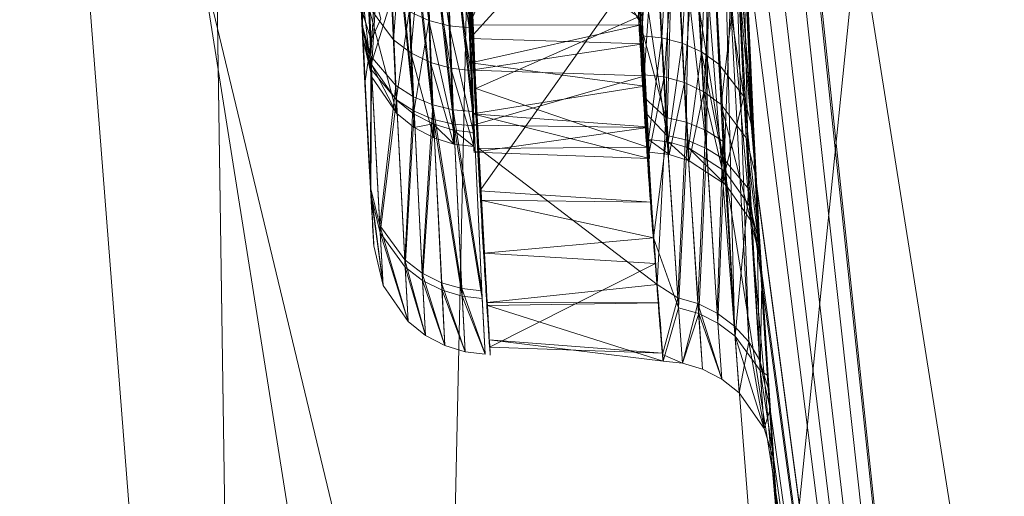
# Model space of a CAD drawing. Header units: millimetres. Extents: x -72 to 72, y -145 to 145.
# Tile 215 of 256: x -52.33 to -49.77, y -3.67 to -2.43. Entities that reach past the tile are written whole.
import ezdxf

# ---------------------------------------------------------------- set-up
doc = ezdxf.new("R2010")
doc.units = ezdxf.units.MM
doc.layers.add('1', color=7, linetype='CONTINUOUS')

msp = doc.modelspace()

# ---------------------------------------------------------------- linework, layer by layer
at = {"layer": '1', "color": 163, "linetype": 'Continuous', "lineweight": 13, "extrusion": (0, 0, -1)}
for centre, radius in [((0, 0, 144.0046), 61.0181), ((0, 0, 147), 60.9142), ((0, 0, 145), 60), ((0, 0, 146), 59.5), ((0, 0, 124.3698), 56.3953)]:
    msp.add_circle(centre, radius, dxfattribs=at)
at = {"layer": '1', "color": 163, "linetype": 'Continuous', "lineweight": 13}
for centre, radius in [((0, 0, -145), 60.4434), ((0, 0, -146.7071), 60.2071), ((0, 0, -146), 60), ((0, 0, -118.3707), 50.5)]:
    msp.add_circle(centre, radius, dxfattribs=at)
for points, knots in [([(-24.0965, 44.3803, -76), (-24.1721, 44.3392, -76), (-24.6223, 44.0933, -76), (-25.3489, 43.6819, -76), (-26.0862, 43.2424, -76), (-26.5442, 42.9615, -76), (-27.0006, 42.6775, -76), (-27.7262, 42.213, -76), (-28.4877, 41.7011, -76), (-29.0195, 41.3298, -76), (-29.2403, 41.1736, -76), (-29.4606, 41.0166, -76), (-29.8116, 40.7631, -76), (-30.2907, 40.4087, -76), (-30.9815, 39.8839, -76), (-31.8334, 39.2104, -76), (-32.8357, 38.3749, -76), (-33.8171, 37.513, -76), (-34.7765, 36.6254, -76), (-35.7129, 35.7129, -76), (-36.6254, 34.7765, -76), (-37.513, 33.8171, -76), (-38.2313, 32.9993, -76), (-38.7049, 32.4384, -76), (-38.9305, 32.1664, -76), (-39.0686, 31.9986, -76), (-39.4293, 31.5565, -76), (-40.0186, 30.8112, -76), (-40.6038, 30.0305, -76), (-40.9771, 29.5154, -76), (-41.103, 29.3394, -76), (-41.1814, 29.2292, -76), (-41.2205, 29.1741, -76), (-41.2829, 29.0857, -76), (-41.3917, 28.9309, -76), (-41.6078, 28.6204, -76), (-41.9119, 28.1741, -76), (-42.2695, 27.6347, -76), (-42.6197, 27.0915, -76), (-42.9053, 26.6358, -76), (-43.102, 26.3152, -76), (-43.2134, 26.1316, -76), (-43.2757, 26.0281, -76), (-43.3171, 25.9591, -76), (-43.3447, 25.9131, -76), (-43.3928, 25.8325, -76), (-43.4887, 25.6711, -76), (-44.0045, 24.793, -76), (-44.6732, 23.5758, -76), (-45.4343, 22.057, -76), (-45.974, 20.9087, -76), (-46.4824, 19.7525, -76), (-46.9595, 18.5897, -76), (-47.4053, 17.4214, -76), (-47.8199, 16.2488, -76), (-48.2033, 15.0732, -76), (-48.6733, 13.5031, -76), (-49.184, 11.5385, -76), (-49.5944, 9.5788, -76), (-49.8641, 8.0179, -76), (-49.987, 7.1919, -76), (-50.0527, 6.7072, -76), (-50.0784, 6.5135, -76), (-50.1074, 6.2866, -76), (-50.1326, 6.0812, -76), (-50.1499, 5.9363, -76), (-50.163, 5.8247, -76), (-50.2171, 5.3542, -76), (-50.3394, 4.1516, -76), (-50.4416, 2.6267, -76), (-50.4918, 1.1193, -76), (-50.5041, 0, -76), (-50.4918, -1.1193, -76), (-50.4416, -2.6267, -76), (-50.3139, -4.5329, -76), (-50.0518, -6.849, -76), (-49.6764, -9.1868, -76), (-49.184, -11.5385, -76), (-48.5711, -13.896, -76), (-47.8354, -16.2504, -76), (-46.9752, -18.5924, -76), (-45.9897, -20.9127, -76), (-44.879, -23.2013, -76), (-43.6444, -25.4484, -76), (-42.288, -27.6443, -76), (-40.8131, -29.779, -76), (-39.224, -31.8433, -76), (-37.5258, -33.8281, -76), (-35.7249, -35.7249, -76), (-33.9071, -37.4508, -76), (-32.5876, -38.5872, -76), (-31.2412, -39.6875, -76), (-29.779, -40.8131, -76), (-27.6443, -42.288, -76), (-25.4484, -43.6444, -76), (-23.2013, -44.879, -76), (-20.9126, -45.9897, -76), (-18.5924, -46.9752, -76), (-16.2504, -47.8354, -76), (-13.896, -48.5711, -76), (-11.5385, -49.184, -76), (-9.1868, -49.6764, -76), (-6.849, -50.0518, -76), (-4.5329, -50.3139, -76), (-2.2454, -50.4671, -76), (-0.744, -50.5, -76), (0, -50.5, -76)], [0, 0, 0, 0, 0.001879, 0.011207, 0.018203, 0.020535, 0.022867, 0.029864, 0.039192, 0.04269, 0.043856, 0.045022, 0.04852, 0.053184, 0.057848, 0.067177, 0.076505, 0.085833, 0.095161, 0.104489, 0.113818, 0.123146, 0.132474, 0.137138, 0.138887, 0.140053, 0.141802, 0.151131, 0.160459, 0.162791, 0.164831, 0.165123, 0.165706, 0.166289, 0.167455, 0.169787, 0.174451, 0.179115, 0.183779, 0.188444, 0.190776, 0.191942, 0.193108, 0.193399, 0.193691, 0.194274, 0.19544, 0.197772, 0.216428, 0.225757, 0.235085, 0.244413, 0.253741, 0.263069, 0.272398, 0.281726, 0.291054, 0.309711, 0.328367, 0.337695, 0.347024, 0.34819, 0.349356, 0.351688, 0.353655, 0.354311, 0.355186, 0.356352, 0.36568, 0.384337, 0.393665, 0.402993, 0.412321, 0.421649, 0.440306, 0.458962, 0.477619, 0.496275, 0.514932, 0.533588, 0.552245, 0.570901, 0.589558, 0.608214, 0.626871, 0.645527, 0.664184, 0.68284, 0.701496, 0.720153, 0.736477, 0.738809, 0.757466, 0.776122, 0.794779, 0.813435, 0.832092, 0.850748, 0.869405, 0.888061, 0.906718, 0.925374, 0.944031, 0.962687, 0.981344, 1, 1, 1, 1]), ([(-56.0092, 7.4308, -40.1881), (-56.3877, 4.5783, -40.186), (-56.6408, 0.1337, -40.1852), (-56.2404, -6.0209, -40.1887), (-55.5435, -10.7162, -40.1937), (-54.419, -15.4548, -40.2011), (-52.8466, -20.1921, -40.2107), (-50.8093, -24.8841, -40.2227), (-48.2961, -29.4776, -40.237), (-45.2955, -33.9182, -40.2537), (-41.8019, -38.1419, -40.2727), (-37.8257, -42.0923, -40.294), (-33.3833, -45.7042, -40.3176), (-28.4909, -48.9101, -40.3436), (-21.4102, -52.5496, -40.3813), (-15.5377, -54.4811, -40.4131), (-11.4458, -55.3284, -40.4359)], [0, 0, 0, 0, 0.125, 0.1875, 0.25, 0.3125, 0.375, 0.4375, 0.5, 0.5625, 0.625, 0.6875, 0.75, 0.8125, 0.875, 1, 1, 1, 1]), ([(-55.7921, 7.3986, -43.1801), (-56.0246, 5.6455, -43.1785), (-56.3222, 2.1453, -43.1763), (-56.2775, -3.0831, -43.1759), (-55.7447, -8.3172, -43.1783), (-54.7209, -13.5077, -43.1836), (-53.4738, -17.706, -43.1903), (-52.2499, -20.9716, -43.197), (-51.2194, -23.3755, -43.2027), (-50.0721, -25.74, -43.209), (-48.3889, -28.8319, -43.2184), (-46.0147, -32.5492, -43.2317), (-42.7958, -36.6787, -43.2497), (-39.8059, -39.8551, -43.2666), (-37.2255, -42.2377, -43.2812), (-35.2025, -43.9372, -43.2927), (-33.1028, -45.5406, -43.3046), (-30.9384, -47.0388, -43.3168), (-28.72, -48.425, -43.3294), (-25.6796, -50.1348, -43.3467), (-22.5174, -51.6324, -43.3647), (-19.2318, -52.9145, -43.3834), (-15.8914, -54.0389, -43.4024), (-13.3418, -54.7035, -43.4169), (-11.6398, -55.0636, -43.4266)], [0, 0, 0, 0, 0.0625, 0.125, 0.1875, 0.25, 0.3125, 0.34375, 0.375, 0.40625, 0.4375, 0.5, 0.5625, 0.625, 0.65625, 0.6875, 0.71875, 0.75, 0.78125, 0.8125, 0.875, 0.90625, 0.9375, 1, 1, 1, 1]), ([(-51.4697, -1.7662, -109.0051), (-51.4668, -1.8519, -108.9193), (-51.4609, -2.0106, -108.7348), (-51.4502, -2.2682, -108.3219), (-51.4411, -2.4622, -107.7411), (-51.4388, -2.51, -107.0073), (-51.4476, -2.3277, -106.2935), (-51.464, -1.9451, -105.6643), (-51.4825, -1.3886, -105.1841), (-51.4941, -0.8387, -104.9148), (-51.4991, -0.364, -104.8073), (-51.5, -0.1213, -104.7897), (-51.5, 0, -104.7897)], [0, 0, 0, 0, 0.0625, 0.125, 0.25, 0.375, 0.5, 0.625, 0.75, 0.875, 0.9375, 1, 1, 1, 1]), ([(-50.5, 0, -104.1754), (-50.5, -0.1505, -104.1754), (-50.4986, -0.4518, -104.197), (-50.4908, -1.041, -104.3299), (-50.4725, -1.7227, -104.6666), (-50.4438, -2.4062, -105.2709), (-50.4186, -2.8726, -106.0561), (-50.4047, -3.1004, -106.9407), (-50.4079, -3.0486, -107.8519), (-50.4221, -2.8097, -108.5736), (-50.4387, -2.4922, -109.0872), (-50.4478, -2.2972, -109.3177), (-50.4524, -2.1921, -109.4254)], [0, 0, 0, 0, 0.0625, 0.125, 0.25, 0.375, 0.5, 0.625, 0.75, 0.875, 0.9375, 1, 1, 1, 1]), ([(-56.5, 0, -15.8146), (-56.5, -0.9671, -15.8121), (-56.4504, -2.918, -15.8069), (-56.1409, -6.8926, -15.7966), (-55.3378, -11.96, -15.7838), (-53.6534, -18.0952, -15.7683), (-51.2166, -24.1589, -15.7529), (-48.0247, -30.0155, -15.7375), (-44.1076, -35.5264, -15.7221), (-39.5288, -40.5606, -15.7066), (-36.0978, -43.5233, -15.6964), (-34.3073, -44.8917, -15.6912)], [0, 0, 0, 0, 0.0625, 0.125, 0.25, 0.375, 0.5, 0.625, 0.75, 0.875, 1, 1, 1, 1]), ([(-51.2105, 0, -104.4899), (-51.2105, -0.1359, -104.4899), (-51.2095, -0.4077, -104.51), (-51.204, -0.9396, -104.629), (-51.1913, -1.5608, -104.9222), (-51.1726, -2.1712, -105.4755), (-51.1584, -2.5976, -106.1807), (-51.1506, -2.7979, -106.9803), (-51.1508, -2.7617, -107.8038), (-51.1628, -2.4847, -108.5799), (-51.1745, -2.1604, -109.0231), (-51.1804, -1.969, -109.2161)], [0, 0, 0, 0, 0.0625, 0.125, 0.25, 0.375, 0.5, 0.625, 0.75, 0.875, 1, 1, 1, 1]), ([(-50.7416, -1.9909, -109.2156), (-50.7371, -2.0859, -109.1188), (-50.7281, -2.2615, -108.9114), (-50.7159, -2.4798, -108.5601), (-50.7061, -2.6415, -108.1876), (-50.6992, -2.7489, -107.7882), (-50.6958, -2.796, -107.3837), (-50.696, -2.7834, -106.9718), (-50.6998, -2.7115, -106.5698), (-50.7068, -2.5811, -106.1813), (-50.7166, -2.3942, -105.8141), (-50.7282, -2.159, -105.4825), (-50.741, -1.8729, -105.1837), (-50.7537, -1.5517, -104.9344), (-50.7658, -1.1943, -104.7329), (-50.7797, -0.6838, -104.5358), (-50.7868, -0.2758, -104.4751), (-50.7895, 0, -104.4752)], [0, 0, 0, 0, 0.0625, 0.125, 0.1875, 0.25, 0.3125, 0.375, 0.4375, 0.5, 0.5625, 0.625, 0.6875, 0.75, 0.8125, 0.875, 1, 1, 1, 1]), ([(-51.5, -0.0529, -115.2103), (-51.4998, -0.2063, -115.2103), (-51.4981, -0.5133, -115.1864), (-51.4895, -1.1117, -115.0408), (-51.4705, -1.7964, -114.6777), (-51.4415, -2.4754, -114.0416), (-51.418, -2.9095, -113.2159), (-51.4087, -3.0646, -112.2955), (-51.4181, -2.9067, -111.3779), (-51.436, -2.5782, -110.6758), (-51.4539, -2.1866, -110.2007), (-51.463, -1.9551, -109.9979), (-51.4674, -1.8322, -109.9062)], [0, 0, 0, 0, 0.0625, 0.125, 0.25, 0.375, 0.5, 0.625, 0.75, 0.875, 0.9375, 1, 1, 1, 1]), ([(-51.1781, -2.0018, -109.6666), (-51.1727, -2.137, -109.7681), (-51.1615, -2.3933, -109.994), (-51.145, -2.7163, -110.3834), (-51.1302, -2.9763, -110.8219), (-51.1185, -3.1652, -111.2936), (-51.111, -3.2778, -111.7879), (-51.1084, -3.3125, -112.2976), (-51.1109, -3.2681, -112.8007), (-51.1182, -3.1441, -113.2979), (-51.1295, -2.9478, -113.7618), (-51.1439, -2.6769, -114.1975), (-51.1596, -2.3477, -114.5784), (-51.1756, -1.9565, -114.9096), (-51.1898, -1.5254, -115.1715), (-51.2052, -0.8944, -115.4311), (-51.2104, -0.3937, -115.5101), (-51.2104, -0.0526, -115.5101)], [0, 0, 0, 0, 0.0625, 0.125, 0.1875, 0.25, 0.3125, 0.375, 0.4375, 0.5, 0.5625, 0.625, 0.6875, 0.75, 0.8125, 0.875, 1, 1, 1, 1]), ([(-50.7895, -0.0526, -115.5248), (-50.7893, -0.2221, -115.5248), (-50.787, -0.5611, -115.4984), (-50.7754, -1.2225, -115.3412), (-50.7489, -1.9885, -114.9552), (-50.7152, -2.597, -114.3521), (-50.6898, -2.9576, -113.7762), (-50.6727, -3.1578, -113.3075), (-50.6622, -3.2819, -112.8129), (-50.6585, -3.3426, -112.1357), (-50.6696, -3.2221, -111.2867), (-50.6964, -2.8445, -110.5166), (-50.7221, -2.4125, -109.9921), (-50.7352, -2.1586, -109.7664), (-50.7416, -2.0237, -109.6641)], [0, 0, 0, 0, 0.0625, 0.125, 0.25, 0.375, 0.4375, 0.5, 0.5625, 0.625, 0.75, 0.875, 0.9375, 1, 1, 1, 1]), ([(-50.4524, -2.1921, -109.4254), (-50.446, -2.3386, -109.5371), (-50.4328, -2.6144, -109.7832), (-50.4067, -3.0807, -110.3573), (-50.3808, -3.4711, -111.2029), (-50.3676, -3.6528, -112.3066), (-50.3813, -3.4648, -113.4113), (-50.4151, -2.9529, -114.4076), (-50.4571, -2.1456, -115.181), (-50.4848, -1.3245, -115.6209), (-50.4973, -0.6055, -115.796), (-50.4998, -0.2367, -115.8246), (-50.5, -0.0523, -115.8246)], [0, 0, 0, 0, 0.0625, 0.125, 0.25, 0.375, 0.5, 0.625, 0.75, 0.875, 0.9375, 1, 1, 1, 1])]:
    msp.add_open_spline(points, degree=3, knots=knots, dxfattribs=at)
msp.add_open_spline([(-51.5, -0.0529, -109.7366), (-51.4998, -0.2188, -109.7366), (-51.4978, -0.5505, -109.7688), (-51.4904, -1.0295, -109.9118), (-51.4795, -1.4709, -110.1464), (-51.4668, -1.8588, -110.4619), (-51.4542, -2.1773, -110.8471), (-51.4436, -2.4138, -111.2875), (-51.4363, -2.5609, -111.7653), (-51.4337, -2.611, -112.2629), (-51.4363, -2.5608, -112.7605), (-51.4436, -2.4135, -113.2382), (-51.4542, -2.177, -113.6787), (-51.4668, -1.8589, -114.0643), (-51.4795, -1.471, -114.3796), (-51.4904, -1.0293, -114.6138), (-51.4978, -0.5505, -114.7573), (-51.4998, -0.2188, -114.7897), (-51.5, -0.0529, -114.7897)], degree=3, dxfattribs=at)
for points in [[(-46.6895, -40.9879, -163), (-51.2652, -40.0152, -163), (-52.4412, 40.0769, -163), (-47.7888, 40.5659, -163)], [(-51.2652, -40.0152, -163), (-55.841, -40.9879, -163), (-52.4412, 40.0769, -163)], [(-50.5, 0, -104.1754), (-49.3965, -10.4995, -76), (-49.3965, 10.4995, -76)], [(-49.3965, 10.4995, -118.3707), (-49.3965, -10.4995, -118.3707), (-50.5, -0.0523, -115.8246)], [(-52.6508, 4.0276, -59.4465), (-51.3852, -12.1617, -59.4503), (-56.0748, -4.808, -43.1769)], [(-51.3852, -12.1617, -59.4503), (-52.6508, 4.0276, -59.4465), (-51.0336, 3.9039, -67.6811)], [(-51.0336, 3.9039, -67.6811), (-49.8068, -11.7881, -67.683), (-51.3852, -12.1617, -59.4503)], [(-51.0336, 3.9039, -67.6811), (-49.5495, 3.7702, -76), (-50.3402, -4.0146, -76)], [(-50.3402, -4.0146, -76), (-49.8068, -11.7881, -67.683), (-51.0336, 3.9039, -67.6811)], [(-52.0495, -1.4839, 44.4635), (-53.1864, 3.5281, 40.7492), (-55.2975, -6.1213, 35.3568)], [(-52.0495, -1.4839, 44.4635), (-50.9644, -6.0046, 46.0539), (-45.5361, 0.2354, 51.8758)], [(-42.2026, -18.5825, 53.0808), (-45.5361, 0.2354, 51.8758), (-50.9644, -6.0046, 46.0539)], [(-50.5, 0, -104.1754), (-50.4861, -1.1859, -104.4178), (-49.3965, -10.4995, -76)], [(-51.4822, -16.7276, -123.8834), (-54.1315, 0, -123.8834), (-56.3953, 0, -124.3698), (-53.6351, -17.4271, -124.3698)], [(-49.6646, -16.137, -122.5762), (-52.2205, 0, -122.5762), (-54.1315, 0, -123.8834), (-51.4822, -16.7276, -123.8834)], [(-48.4532, -15.7434, -120.6426), (-50.9468, 0, -120.6426), (-52.2205, 0, -122.5762), (-49.6646, -16.137, -122.5762)], [(-48.0284, -15.6054, -118.3707), (-50.5, 0, -118.3707), (-50.9468, 0, -120.6426), (-48.4532, -15.7434, -120.6426)], [(-49.3965, -10.4995, -118.3707), (-50.4973, -0.5207, -115.7937), (-50.5, -0.0523, -115.8246)], [(-49.3965, -10.4995, -118.3707), (-50.4712, -1.7048, -115.4011), (-50.4973, -0.5207, -115.7937)], [(-49.3965, -10.4995, -76), (-50.4861, -1.1859, -104.4178), (-50.4537, -2.1624, -105.0756)], [(-55.2975, -6.1213, 35.3568), (-54.7629, -9.3428, 37.3852), (-52.0495, -1.4839, 44.4635)], [(-50.9644, -6.0046, 46.0539), (-52.0495, -1.4839, 44.4635), (-54.7629, -9.3428, 37.3852)], [(-49.3965, -10.4995, -118.3707), (-50.4194, -2.852, -114.4372), (-50.4712, -1.7048, -115.4011)], [(-51.4423, -2.4389, -114.0091), (-51.4691, -1.7843, -114.6552), (-51.4472, -1.846, -114.7421)], [(-51.4454, -1.8957, -109.8206), (-51.4674, -1.8322, -109.9062), (-51.4406, -2.4732, -110.565)], [(-51.4278, -2.7253, -111.0176), (-51.4561, -2.1264, -110.1576), (-51.4668, -1.8478, -110.4749)], [(-51.4668, -1.8478, -110.4749), (-51.444, -2.4001, -111.2965), (-51.4278, -2.7253, -111.0176)], [(-51.4472, -1.846, -114.7421), (-51.4189, -2.5232, -114.0718), (-51.4423, -2.4389, -114.0091)], [(-51.4189, -2.5232, -114.0718), (-51.4472, -1.846, -114.7421), (-51.3829, -1.9018, -114.8226)], [(-51.4402, -2.4814, -107.2556), (-51.4586, -2.0643, -107.2519), (-51.4643, -1.916, -107.9969)], [(-51.4643, -1.916, -107.9969), (-51.4488, -2.2963, -108.1989), (-51.4402, -2.4814, -107.2556)], [(-51.3811, -1.9529, -109.7414), (-51.4454, -1.8957, -109.8206), (-51.4172, -2.5587, -110.5041)], [(-51.4406, -2.4732, -110.565), (-51.4172, -2.5587, -110.5041), (-51.4454, -1.8957, -109.8206)], [(-51.3829, -1.9018, -114.8226), (-51.3543, -2.5993, -114.13), (-51.4189, -2.5232, -114.0718)], [(-51.3089, -2.6285, -114.1531), (-51.3543, -2.5993, -114.13), (-51.3829, -1.9018, -114.8226)], [(-51.3829, -1.9018, -114.8226), (-51.3372, -1.9229, -114.8541), (-51.3089, -2.6285, -114.1531)], [(-51.2691, -2.4302, -108.5485), (-51.3198, -2.4066, -108.5349), (-51.3375, -1.9354, -109.1775)], [(-51.3375, -1.9354, -109.1775), (-51.2863, -1.9542, -109.1978), (-51.2691, -2.4302, -108.5485)], [(-51.2582, -2.6495, -114.1704), (-51.3089, -2.6285, -114.1531), (-51.3372, -1.9229, -114.8541)], [(-51.3372, -1.9229, -114.8541), (-51.286, -1.938, -114.8775), (-51.2582, -2.6495, -114.1704)], [(-51.2053, -2.6619, -114.1815), (-51.2582, -2.6495, -114.1704), (-51.286, -1.938, -114.8775)], [(-51.286, -1.938, -114.8775), (-51.2325, -1.9467, -114.8921), (-51.2053, -2.6619, -114.1815)], [(-51.4172, -2.5587, -110.5041), (-51.3525, -2.6359, -110.4474), (-51.3811, -1.9529, -109.7414)], [(-51.3072, -2.6655, -110.425), (-51.3354, -1.9747, -109.7102), (-51.3811, -1.9529, -109.7414)], [(-51.3811, -1.9529, -109.7414), (-51.3525, -2.6359, -110.4474), (-51.3072, -2.6655, -110.425)], [(-51.2161, -2.4443, -108.5572), (-51.2691, -2.4302, -108.5485), (-51.2863, -1.9542, -109.1978)], [(-51.2863, -1.9542, -109.1978), (-51.233, -1.9652, -109.2106), (-51.2161, -2.4443, -108.5572)], [(-51.1639, -2.4495, -108.5612), (-51.2161, -2.4443, -108.5572), (-51.233, -1.9652, -109.2106)], [(-51.233, -1.9652, -109.2106), (-51.1804, -1.969, -109.2161), (-51.1639, -2.4495, -108.5612)], [(-51.1531, -2.6662, -114.1865), (-51.2053, -2.6619, -114.1815), (-51.2325, -1.9467, -114.8921)], [(-51.2325, -1.9467, -114.8921), (-51.1797, -1.9493, -114.8983), (-51.1531, -2.6662, -114.1865)], [(-50.7243, -2.4209, -114.5063), (-50.6921, -1.9597, -114.9176), (-50.6537, -2.682, -114.204)], [(-50.6537, -2.682, -114.204), (-50.6921, -1.9597, -114.9176), (-50.6388, -1.9681, -114.9323)], [(-51.2565, -2.6868, -110.4082), (-51.2842, -1.9902, -109.6872), (-51.3354, -1.9747, -109.7102)], [(-51.3354, -1.9747, -109.7102), (-51.3072, -2.6655, -110.425), (-51.2565, -2.6868, -110.4082)], [(-51.2036, -2.6995, -110.3974), (-51.2308, -1.9991, -109.6728), (-51.2842, -1.9902, -109.6872)], [(-51.2842, -1.9902, -109.6872), (-51.2565, -2.6868, -110.4082), (-51.2036, -2.6995, -110.3974)], [(-51.1636, -2.4427, -108.5186), (-51.1804, -1.969, -109.2161), (-50.961, -1.9799, -109.2159)], [(-50.7172, -2.4412, -108.5166), (-51.1636, -2.4427, -108.5186), (-50.961, -1.9799, -109.2159)], [(-50.961, -1.9799, -109.2159), (-50.7416, -1.9909, -109.2156), (-50.7172, -2.4412, -108.5166)], [(-50.7159, -2.4697, -108.5563), (-50.7416, -1.9909, -109.2156), (-50.6892, -1.9944, -109.2213)], [(-50.6388, -1.9681, -114.9323), (-50.601, -2.6941, -114.2151), (-50.6537, -2.682, -114.204)], [(-50.601, -2.6941, -114.2151), (-50.6388, -1.9681, -114.9323), (-50.5877, -1.9828, -114.9558)], [(-50.5877, -1.9828, -114.9558), (-50.5505, -2.7148, -114.2324), (-50.601, -2.6941, -114.2151)], [(-50.5505, -2.7148, -114.2324), (-50.5877, -1.9828, -114.9558), (-50.5421, -2.0036, -114.9873)], [(-51.1514, -2.7039, -110.3924), (-51.1781, -2.0018, -109.6666), (-51.2308, -1.9991, -109.6728)], [(-51.2308, -1.9991, -109.6728), (-51.2036, -2.6995, -110.3974), (-51.1514, -2.7039, -110.3924)], [(-50.7347, -2.0056, -105.3574), (-51.1777, -1.995, -105.3675), (-51.1623, -2.4766, -106.0748)], [(-51.1623, -2.4766, -106.0748), (-50.7112, -2.4905, -106.0681), (-50.7347, -2.0056, -105.3574)], [(-50.6892, -1.9944, -109.2213), (-50.664, -2.4748, -108.5603), (-50.7159, -2.4697, -108.5563)], [(-50.664, -2.4748, -108.5603), (-50.6892, -1.9944, -109.2213), (-50.6361, -2.0052, -109.2342)], [(-50.6361, -2.0052, -109.2342), (-50.6114, -2.4887, -108.569), (-50.664, -2.4748, -108.5603)], [(-50.6114, -2.4887, -108.569), (-50.6361, -2.0052, -109.2342), (-50.5852, -2.0237, -109.2545)], [(-50.5421, -2.0036, -114.9873), (-50.5053, -2.7435, -114.2555), (-50.5505, -2.7148, -114.2324)], [(-50.4752, -3.2235, -113.3346), (-50.5421, -2.0036, -114.9873), (-50.5048, -2.0294, -115.0254)], [(-50.4752, -3.2235, -113.3346), (-50.5053, -2.7435, -114.2555), (-50.5421, -2.0036, -114.9873)], [(-50.6508, -2.7288, -110.3896), (-50.6903, -2.0293, -109.6537), (-50.7348, -2.1629, -109.7757)], [(-50.632, -2.0357, -109.6419), (-50.6903, -2.0293, -109.6537), (-50.6508, -2.7288, -110.3896)], [(-50.6508, -2.7288, -110.3896), (-50.5981, -2.7412, -110.3789), (-50.632, -2.0357, -109.6419)], [(-50.5477, -2.7622, -110.3622), (-50.5878, -2.0529, -109.6168), (-50.632, -2.0357, -109.6419)], [(-50.632, -2.0357, -109.6419), (-50.5981, -2.7412, -110.3789), (-50.5477, -2.7622, -110.3622)], [(-50.5852, -2.0237, -109.2545), (-50.5609, -2.5119, -108.5826), (-50.6114, -2.4887, -108.569)], [(-50.5609, -2.5119, -108.5826), (-50.5852, -2.0237, -109.2545), (-50.5397, -2.0495, -109.2817)], [(-50.5048, -2.0294, -115.0254), (-50.4379, -3.2649, -113.3494), (-50.4752, -3.2235, -113.3346)], [(-50.4379, -3.2649, -113.3494), (-50.5048, -2.0294, -115.0254), (-50.4777, -2.0587, -115.0677)], [(-51.4586, -2.0643, -107.2519), (-51.4402, -2.4814, -107.2556), (-51.4487, -2.2991, -106.3196)], [(-50.5392, -2.0716, -109.5892), (-50.5878, -2.0529, -109.6168), (-50.5477, -2.7622, -110.3622)], [(-50.5397, -2.0495, -109.2817), (-50.5157, -2.5439, -108.6006), (-50.5609, -2.5119, -108.5826)], [(-50.4509, -2.6272, -108.646), (-50.5157, -2.5439, -108.6006), (-50.5397, -2.0495, -109.2817)], [(-50.5397, -2.0495, -109.2817), (-50.4752, -2.1172, -109.3508), (-50.4509, -2.6272, -108.646)], [(-50.4777, -2.0587, -115.0677), (-50.4102, -3.3113, -113.3657), (-50.4379, -3.2649, -113.3494)], [(-50.4777, -2.0587, -115.0677), (-50.4547, -2.0703, -115.094), (-50.4194, -2.852, -114.4372)], [(-50.4194, -2.852, -114.4372), (-50.4102, -3.3113, -113.3657), (-50.4777, -2.0587, -115.0677)], [(-51.4252, -2.3928, -106.2713), (-51.3605, -2.4806, -106.2335), (-51.3771, -2.0753, -105.5619)], [(-51.3316, -2.1036, -105.5372), (-51.3771, -2.0753, -105.5619), (-51.3605, -2.4806, -106.2335)], [(-50.5477, -2.7622, -110.3622), (-50.5025, -2.7914, -110.34), (-50.5392, -2.0716, -109.5892)], [(-50.4764, -2.1263, -109.5135), (-50.5392, -2.0716, -109.5892), (-50.5025, -2.7914, -110.34)], [(-51.3605, -2.4806, -106.2335), (-51.3152, -2.5145, -106.2186), (-51.3316, -2.1036, -105.5372)], [(-51.2806, -2.1241, -105.5188), (-51.3316, -2.1036, -105.5372), (-51.3152, -2.5145, -106.2186)], [(-50.7243, -2.4209, -114.5063), (-51.1471, -2.6069, -114.2676), (-51.1666, -2.117, -114.682)], [(-50.4268, -2.7193, -108.695), (-50.4509, -2.6272, -108.646), (-50.4752, -2.1172, -109.3508)], [(-50.4752, -2.1172, -109.3508), (-50.4524, -2.1921, -109.4254), (-50.4268, -2.7193, -108.695)], [(-51.3152, -2.5145, -106.2186), (-51.2645, -2.5391, -106.2074), (-51.2806, -2.1241, -105.5188)], [(-51.2117, -2.554, -106.2002), (-51.2274, -2.1362, -105.5072), (-51.2806, -2.1241, -105.5188)], [(-51.2806, -2.1241, -105.5188), (-51.2645, -2.5391, -106.2074), (-51.2117, -2.554, -106.2002)], [(-51.1596, -2.5596, -106.1969), (-51.1749, -2.1404, -105.502), (-51.2274, -2.1362, -105.5072)], [(-51.2274, -2.1362, -105.5072), (-51.2117, -2.554, -106.2002), (-51.1596, -2.5596, -106.1969)], [(-50.4764, -2.1263, -109.5135), (-50.5025, -2.7914, -110.34), (-50.4377, -2.8679, -110.2837)], [(-50.4377, -2.8679, -110.2837), (-50.4755, -2.1287, -109.5103), (-50.4764, -2.1263, -109.5135)], [(-50.4524, -2.1921, -109.4254), (-50.4755, -2.1287, -109.5103), (-50.4377, -2.8679, -110.2837)], [(-50.7348, -2.1629, -109.7757), (-50.7046, -2.6719, -110.4353), (-50.6508, -2.7288, -110.3896)], [(-50.6815, -2.1524, -105.4822), (-50.7338, -2.1484, -105.4874), (-50.7097, -2.571, -106.1834)], [(-50.7097, -2.571, -106.1834), (-50.6578, -2.5764, -106.1799), (-50.6815, -2.1524, -105.4822)], [(-50.6285, -2.1643, -105.4704), (-50.6815, -2.1524, -105.4822), (-50.6578, -2.5764, -106.1799)], [(-50.6578, -2.5764, -106.1799), (-50.6053, -2.591, -106.1726), (-50.6285, -2.1643, -105.4704)], [(-50.5777, -2.1843, -105.452), (-50.6285, -2.1643, -105.4704), (-50.6053, -2.591, -106.1726)], [(-50.4537, -2.1624, -105.0756), (-50.4204, -2.8344, -106.077), (-49.3965, -10.4995, -76)], [(-51.4421, -2.4409, -107.7391), (-51.4532, -2.1973, -108.4211), (-51.4299, -2.29, -108.4707)], [(-50.6053, -2.591, -106.1726), (-50.555, -2.6152, -106.1612), (-50.5777, -2.1843, -105.452)], [(-50.5323, -2.2122, -105.4273), (-50.5777, -2.1843, -105.452), (-50.555, -2.6152, -106.1612)], [(-50.4377, -2.8679, -110.2837), (-50.4042, -3.1098, -110.4789), (-50.4524, -2.1921, -109.4254)], [(-50.4233, -2.7818, -108.5684), (-50.4524, -2.1921, -109.4254), (-50.4042, -3.1098, -110.4789)], [(-50.555, -2.6152, -106.1612), (-50.5098, -2.6485, -106.1462), (-50.5323, -2.2122, -105.4273)], [(-50.4677, -2.2851, -105.3645), (-50.5323, -2.2122, -105.4273), (-50.5098, -2.6485, -106.1462)], [(-51.4515, -2.234, -114.2449), (-51.4219, -2.8352, -113.2778), (-51.4442, -2.3976, -113.2338)], [(-50.727, -2.2953, -109.9472), (-51.165, -2.2719, -109.9728), (-51.1361, -2.872, -110.653)], [(-51.4166, -2.5773, -107.0037), (-51.4252, -2.3928, -106.2713), (-51.4488, -2.2961, -106.312)], [(-51.4488, -2.2961, -106.312), (-51.4407, -2.4737, -107.0143), (-51.4166, -2.5773, -107.0037)], [(-51.4188, -2.4815, -112.2647), (-51.4279, -2.2943, -113.1871), (-51.4444, -2.3977, -113.2292)], [(-51.4443, -2.3994, -111.3006), (-51.4278, -2.2962, -111.3427), (-51.4188, -2.4815, -112.2647)], [(-51.4299, -2.29, -108.4707), (-51.4181, -2.5433, -107.7594), (-51.4421, -2.4409, -107.7391)], [(-51.4181, -2.5433, -107.7594), (-51.4299, -2.29, -108.4707), (-51.3652, -2.3742, -108.5166)], [(-51.4279, -2.2943, -113.1871), (-51.4188, -2.4815, -112.2647), (-51.3932, -2.426, -112.2647)], [(-51.3932, -2.426, -112.2647), (-51.4188, -2.4815, -112.2647), (-51.4278, -2.2962, -111.3427)], [(-51.1361, -2.872, -110.653), (-50.6909, -2.902, -110.7334), (-50.727, -2.2953, -109.9472)], [(-50.5098, -2.6485, -106.1462), (-50.445, -2.7351, -106.1083), (-50.4677, -2.2851, -105.3645)], [(-50.4206, -2.8307, -106.0675), (-50.4446, -2.3657, -105.2969), (-50.4677, -2.2851, -105.3645)], [(-50.4677, -2.2851, -105.3645), (-50.445, -2.7351, -106.1083), (-50.4206, -2.8307, -106.0675)], [(-51.3652, -2.3742, -108.5166), (-51.3533, -2.6364, -107.7783), (-51.4181, -2.5433, -107.7594)], [(-51.3533, -2.6364, -107.7783), (-51.3652, -2.3742, -108.5166), (-51.3198, -2.4066, -108.5349)], [(-51.4444, -2.3977, -113.2292), (-51.4346, -2.5938, -112.2648), (-51.4188, -2.4815, -112.2647)], [(-51.4188, -2.4815, -112.2647), (-51.4346, -2.5938, -112.2648), (-51.4443, -2.3994, -111.3006)], [(-51.4347, -2.5935, -112.2645), (-51.4442, -2.3976, -113.2338), (-51.4219, -2.8352, -113.2778)], [(-51.4119, -3.0113, -112.2325), (-51.4278, -2.7253, -111.0176), (-51.444, -2.4001, -111.2965)], [(-51.444, -2.4001, -111.2965), (-51.4347, -2.5935, -112.2645), (-51.4119, -3.0113, -112.2325)], [(-51.3518, -2.6716, -106.9939), (-51.3605, -2.4806, -106.2335), (-51.4252, -2.3928, -106.2713)], [(-51.4252, -2.3928, -106.2713), (-51.4166, -2.5773, -107.0037), (-51.3518, -2.6716, -106.9939)], [(-51.3198, -2.4066, -108.5349), (-51.3081, -2.6724, -107.7858), (-51.3533, -2.6364, -107.7783)], [(-51.3081, -2.6724, -107.7858), (-51.3198, -2.4066, -108.5349), (-51.2691, -2.4302, -108.5485)], [(-51.1471, -2.6069, -114.2676), (-50.7243, -2.4209, -114.5063), (-50.701, -2.759, -113.9613)], [(-50.6537, -2.682, -114.204), (-50.7099, -2.63, -114.1691), (-50.7243, -2.4209, -114.5063)], [(-51.4203, -2.864, -113.197), (-51.4423, -2.4389, -114.0091), (-51.4189, -2.5232, -114.0718)], [(-51.4166, -2.5773, -107.0037), (-51.4407, -2.4737, -107.0143), (-51.4421, -2.4409, -107.7391)], [(-51.4421, -2.4409, -107.7391), (-51.4181, -2.5433, -107.7594), (-51.4166, -2.5773, -107.0037)], [(-51.2691, -2.4302, -108.5485), (-51.2576, -2.6987, -107.7914), (-51.3081, -2.6724, -107.7858)], [(-51.2049, -2.7147, -107.7951), (-51.2576, -2.6987, -107.7914), (-51.2691, -2.4302, -108.5485)], [(-51.2691, -2.4302, -108.5485), (-51.2161, -2.4443, -108.5572), (-51.2049, -2.7147, -107.7951)], [(-51.1529, -2.7209, -107.7968), (-51.2049, -2.7147, -107.7951), (-51.2161, -2.4443, -108.5572)], [(-51.2161, -2.4443, -108.5572), (-51.1639, -2.4495, -108.5612), (-51.1529, -2.7209, -107.7968)], [(-51.1601, -2.5401, -108.3752), (-51.1636, -2.4427, -108.5186), (-50.7172, -2.4412, -108.5166)], [(-50.7172, -2.4412, -108.5166), (-50.7086, -2.601, -108.2686), (-51.1601, -2.5401, -108.3752)], [(-51.4172, -2.5587, -110.5041), (-51.4406, -2.4732, -110.565), (-51.4193, -2.8822, -111.3853)], [(-50.7112, -2.4905, -106.0681), (-51.1623, -2.4766, -106.0748), (-51.1596, -2.5594, -106.1964)], [(-50.6989, -2.7388, -107.7881), (-50.7159, -2.4697, -108.5563), (-50.664, -2.4748, -108.5603)], [(-50.664, -2.4748, -108.5603), (-50.6473, -2.7449, -107.7898), (-50.6989, -2.7388, -107.7881)], [(-50.6473, -2.7449, -107.7898), (-50.664, -2.4748, -108.5603), (-50.6114, -2.4887, -108.569)], [(-51.3152, -2.5145, -106.2186), (-51.3605, -2.4806, -106.2335), (-51.3518, -2.6716, -106.9939), (-51.3065, -2.7081, -106.9899)], [(-51.1596, -2.5594, -106.1964), (-50.7071, -2.5741, -106.1905), (-50.7112, -2.4905, -106.0681)], [(-50.6114, -2.4887, -108.569), (-50.595, -2.7606, -107.7934), (-50.6473, -2.7449, -107.7898)], [(-50.595, -2.7606, -107.7934), (-50.6114, -2.4887, -108.569), (-50.5609, -2.5119, -108.5826)], [(-51.4189, -2.5232, -114.0718), (-51.3958, -2.9624, -113.2303), (-51.4203, -2.864, -113.197)], [(-51.3958, -2.9624, -113.2303), (-51.4189, -2.5232, -114.0718), (-51.3543, -2.5993, -114.13)], [(-51.2561, -2.7348, -106.987), (-51.2645, -2.5391, -106.2074), (-51.3152, -2.5145, -106.2186)], [(-51.3152, -2.5145, -106.2186), (-51.3065, -2.7081, -106.9899), (-51.2561, -2.7348, -106.987)], [(-50.5609, -2.5119, -108.5826), (-50.4998, -2.822, -107.8063), (-50.595, -2.7606, -107.7934)], [(-50.5609, -2.5119, -108.5826), (-50.5157, -2.5439, -108.6006), (-50.4998, -2.822, -107.8063)], [(-51.3518, -2.6716, -106.9939), (-51.4166, -2.5773, -107.0037), (-51.4181, -2.5433, -107.7594)], [(-51.4181, -2.5433, -107.7594), (-51.3533, -2.6364, -107.7783), (-51.3518, -2.6716, -106.9939)], [(-51.2034, -2.751, -106.9851), (-51.2117, -2.554, -106.2002), (-51.2645, -2.5391, -106.2074)], [(-51.2645, -2.5391, -106.2074), (-51.2561, -2.7348, -106.987), (-51.2034, -2.751, -106.9851)], [(-51.1515, -2.7574, -106.9842), (-51.1596, -2.5596, -106.1969), (-51.2117, -2.554, -106.2002)], [(-51.2117, -2.554, -106.2002), (-51.2034, -2.751, -106.9851), (-51.1515, -2.7574, -106.9842)], [(-51.155, -2.6726, -107.7155), (-51.1601, -2.5401, -108.3752), (-50.7086, -2.601, -108.2686)], [(-50.4998, -2.822, -107.8063), (-50.5157, -2.5439, -108.6006), (-50.4509, -2.6272, -108.646)], [(-51.4193, -2.8822, -111.3853), (-51.3947, -2.9812, -111.354), (-51.4172, -2.5587, -110.5041)], [(-51.3525, -2.6359, -110.4474), (-51.4172, -2.5587, -110.5041), (-51.3947, -2.9812, -111.354)], [(-50.7071, -2.5741, -106.1905), (-51.1596, -2.5594, -106.1964), (-51.1539, -2.7019, -106.8803)], [(-51.1539, -2.7019, -106.8803), (-50.7002, -2.7082, -106.8793), (-50.7071, -2.5741, -106.1905)], [(-50.6578, -2.5764, -106.1799), (-50.7097, -2.571, -106.1834), (-50.6968, -2.7723, -106.9729)], [(-50.6968, -2.7723, -106.9729), (-50.6453, -2.7785, -106.972), (-50.6578, -2.5764, -106.1799)], [(-50.6053, -2.591, -106.1726), (-50.6578, -2.5764, -106.1799), (-50.6453, -2.7785, -106.972)], [(-51.4219, -2.8352, -113.2778), (-51.4119, -3.0113, -112.2325), (-51.4347, -2.5935, -112.2645)], [(-51.3543, -2.5993, -114.13), (-51.331, -3.0515, -113.2612), (-51.3958, -2.9624, -113.2303)], [(-51.331, -3.0515, -113.2612), (-51.3543, -2.5993, -114.13), (-51.3089, -2.6285, -114.1531)], [(-50.7086, -2.601, -108.2686), (-50.7016, -2.7059, -107.722), (-51.155, -2.6726, -107.7155)], [(-50.6453, -2.7785, -106.972), (-50.593, -2.7944, -106.97), (-50.6053, -2.591, -106.1726)], [(-50.555, -2.6152, -106.1612), (-50.6053, -2.591, -106.1726), (-50.593, -2.7944, -106.97)], [(-51.3089, -2.6285, -114.1531), (-51.2858, -3.0859, -113.2735), (-51.331, -3.0515, -113.2612)], [(-51.2858, -3.0859, -113.2735), (-51.3089, -2.6285, -114.1531), (-51.2582, -2.6495, -114.1704)], [(-50.701, -2.759, -113.9613), (-51.1387, -2.7626, -113.9676), (-51.1471, -2.6069, -114.2676)], [(-50.6763, -3.1155, -113.3867), (-50.7099, -2.63, -114.1691), (-50.6537, -2.682, -114.204)], [(-50.593, -2.7944, -106.97), (-50.4979, -2.8565, -106.9629), (-50.555, -2.6152, -106.1612)], [(-50.4979, -2.8565, -106.9629), (-50.5098, -2.6485, -106.1462), (-50.555, -2.6152, -106.1612)], [(-50.4509, -2.6272, -108.646), (-50.4348, -2.9139, -107.8247), (-50.4998, -2.822, -107.8063)], [(-50.4099, -3.0153, -107.8444), (-50.4348, -2.9139, -107.8247), (-50.4509, -2.6272, -108.646)], [(-50.4509, -2.6272, -108.646), (-50.4268, -2.7193, -108.695), (-50.4099, -3.0153, -107.8444)], [(-51.3947, -2.9812, -111.354), (-51.3299, -3.0709, -111.3249), (-51.3525, -2.6359, -110.4474)], [(-51.3065, -2.7081, -106.9899), (-51.3518, -2.6716, -106.9939), (-51.3533, -2.6364, -107.7783), (-51.3081, -2.6724, -107.7858)], [(-51.3072, -2.6655, -110.425), (-51.3525, -2.6359, -110.4474), (-51.3299, -3.0709, -111.3249)], [(-51.2582, -2.6495, -114.1704), (-51.2355, -3.1109, -113.2828), (-51.2858, -3.0859, -113.2735)], [(-51.183, -3.1261, -113.2889), (-51.2355, -3.1109, -113.2828), (-51.2582, -2.6495, -114.1704)], [(-51.2582, -2.6495, -114.1704), (-51.2053, -2.6619, -114.1815), (-51.183, -3.1261, -113.2889)], [(-50.4329, -2.9495, -106.9527), (-50.445, -2.7351, -106.1083), (-50.5098, -2.6485, -106.1462)], [(-50.5098, -2.6485, -106.1462), (-50.4979, -2.8565, -106.9629), (-50.4329, -2.9495, -106.9527)], [(-51.3299, -3.0709, -111.3249), (-51.2848, -3.1054, -111.3133), (-51.3072, -2.6655, -110.425)], [(-51.3081, -2.6724, -107.7858), (-51.2576, -2.6987, -107.7914), (-51.3065, -2.7081, -106.9899)], [(-51.2565, -2.6868, -110.4082), (-51.3072, -2.6655, -110.425), (-51.2848, -3.1054, -111.3133)], [(-51.1312, -3.1318, -113.2917), (-51.183, -3.1261, -113.2889), (-51.2053, -2.6619, -114.1815)], [(-51.2053, -2.6619, -114.1815), (-51.1531, -2.6662, -114.1865), (-51.1312, -3.1318, -113.2917)], [(-51.155, -2.6726, -107.7155), (-50.7016, -2.7059, -107.722), (-50.6961, -2.7885, -107.2917)], [(-50.6961, -2.7885, -107.2917), (-51.1512, -2.7724, -107.2185), (-51.155, -2.6726, -107.7155)], [(-50.6508, -2.7288, -110.3896), (-50.7046, -2.6719, -110.4353), (-50.6854, -2.9944, -110.8531)], [(-50.6537, -2.682, -114.204), (-50.6222, -3.1503, -113.3067), (-50.6763, -3.1155, -113.3867)], [(-50.6222, -3.1503, -113.3067), (-50.6537, -2.682, -114.204), (-50.601, -2.6941, -114.2151)], [(-51.2576, -2.6987, -107.7914), (-51.2561, -2.7348, -106.987), (-51.3065, -2.7081, -106.9899)], [(-51.2848, -3.1054, -111.3133), (-51.2344, -3.1306, -111.3046), (-51.2565, -2.6868, -110.4082)], [(-51.2034, -2.751, -106.9851), (-51.2561, -2.7348, -106.987), (-51.2576, -2.6987, -107.7914)], [(-51.2576, -2.6987, -107.7914), (-51.2049, -2.7147, -107.7951), (-51.2034, -2.751, -106.9851)], [(-51.182, -3.1459, -111.2989), (-51.2036, -2.6995, -110.3974), (-51.2565, -2.6868, -110.4082)], [(-51.2565, -2.6868, -110.4082), (-51.2344, -3.1306, -111.3046), (-51.182, -3.1459, -111.2989)], [(-51.1302, -3.1517, -111.2962), (-51.1514, -2.7039, -110.3924), (-51.2036, -2.6995, -110.3974)], [(-51.2036, -2.6995, -110.3974), (-51.182, -3.1459, -111.2989), (-51.1302, -3.1517, -111.2962)], [(-50.7002, -2.7082, -106.8793), (-51.1539, -2.7019, -106.8803), (-51.1512, -2.7724, -107.2185)], [(-51.1512, -2.7724, -107.2185), (-50.6961, -2.7885, -107.2917), (-50.7002, -2.7082, -106.8793)], [(-50.601, -2.6941, -114.2151), (-50.5701, -3.1651, -113.3128), (-50.6222, -3.1503, -113.3067)], [(-50.5701, -3.1651, -113.3128), (-50.601, -2.6941, -114.2151), (-50.5505, -2.7148, -114.2324)], [(-51.1515, -2.7574, -106.9842), (-51.2034, -2.751, -106.9851), (-51.2049, -2.7147, -107.7951)], [(-51.2049, -2.7147, -107.7951), (-51.1529, -2.7209, -107.7968), (-51.1515, -2.7574, -106.9842)], [(-50.6854, -2.9944, -110.8531), (-50.6203, -3.1763, -111.3003), (-50.6508, -2.7288, -110.3896)], [(-50.5981, -2.7412, -110.3789), (-50.6508, -2.7288, -110.3896), (-50.6203, -3.1763, -111.3003)], [(-50.5505, -2.7148, -114.2324), (-50.5201, -3.1897, -113.3223), (-50.5701, -3.1651, -113.3128)], [(-50.5201, -3.1897, -113.3223), (-50.5505, -2.7148, -114.2324), (-50.5053, -2.7435, -114.2555)], [(-51.1387, -2.7626, -113.9676), (-50.701, -2.759, -113.9613), (-50.6763, -3.1155, -113.3867)], [(-50.6453, -2.7785, -106.972), (-50.6968, -2.7723, -106.9729), (-50.6989, -2.7388, -107.7881)], [(-50.6989, -2.7388, -107.7881), (-50.6473, -2.7449, -107.7898), (-50.6453, -2.7785, -106.972)], [(-50.593, -2.7944, -106.97), (-50.6453, -2.7785, -106.972), (-50.6473, -2.7449, -107.7898)], [(-50.6473, -2.7449, -107.7898), (-50.595, -2.7606, -107.7934), (-50.593, -2.7944, -106.97)], [(-50.6203, -3.1763, -111.3003), (-50.5683, -3.1913, -111.2945), (-50.5981, -2.7412, -110.3789)], [(-50.5477, -2.7622, -110.3622), (-50.5981, -2.7412, -110.3789), (-50.5683, -3.1913, -111.2945)], [(-50.5053, -2.7435, -114.2555), (-50.4752, -3.2235, -113.3346), (-50.5201, -3.1897, -113.3223)], [(-50.4078, -3.0521, -106.9417), (-50.4206, -2.8307, -106.0675), (-50.445, -2.7351, -106.1083)], [(-50.445, -2.7351, -106.1083), (-50.4329, -2.9495, -106.9527), (-50.4078, -3.0521, -106.9417)], [(-50.6763, -3.1155, -113.3867), (-51.1171, -3.1622, -113.1974), (-51.1387, -2.7626, -113.9676)], [(-50.4979, -2.8565, -106.9629), (-50.593, -2.7944, -106.97), (-50.595, -2.7606, -107.7934)], [(-50.595, -2.7606, -107.7934), (-50.4998, -2.822, -107.8063), (-50.4979, -2.8565, -106.9629)], [(-50.5683, -3.1913, -111.2945), (-50.5183, -3.2161, -111.2858), (-50.5477, -2.7622, -110.3622)], [(-50.5025, -2.7914, -110.34), (-50.5477, -2.7622, -110.3622), (-50.5183, -3.2161, -111.2858)], [(-50.4042, -3.1098, -110.4789), (-50.4068, -3.0674, -107.2832), (-50.4233, -2.7818, -108.5684)], [(-50.5183, -3.2161, -111.2858), (-50.4734, -3.2502, -111.2744), (-50.5025, -2.7914, -110.34)], [(-50.4377, -2.8679, -110.2837), (-50.5025, -2.7914, -110.34), (-50.4734, -3.2502, -111.2744)], [(-50.4979, -2.8565, -106.9629), (-50.4998, -2.822, -107.8063), (-50.4348, -2.9139, -107.8247), (-50.4329, -2.9495, -106.9527)], [(-49.3965, -10.4995, -76), (-50.4204, -2.8344, -106.077), (-50.4068, -3.0674, -107.2832)], [(-50.4194, -2.852, -114.4372), (-50.3856, -3.3936, -113.3913), (-50.4102, -3.3113, -113.3657)], [(-50.3827, -3.4393, -113.303), (-50.4194, -2.852, -114.4372), (-49.3965, -10.4995, -118.3707)], [(-51.387, -3.118, -112.2934), (-51.4119, -3.0148, -112.2923), (-51.4203, -2.864, -113.197)], [(-51.4203, -2.864, -113.197), (-51.3958, -2.9624, -113.2303), (-51.387, -3.118, -112.2934)], [(-51.387, -3.118, -112.2934), (-51.3947, -2.9812, -111.354), (-51.4193, -2.8822, -111.3853)], [(-51.4193, -2.8822, -111.3853), (-51.4119, -3.0148, -112.2923), (-51.387, -3.118, -112.2934)], [(-51.1361, -2.872, -110.653), (-51.1345, -2.8966, -110.728), (-50.6909, -2.902, -110.7334)], [(-50.4734, -3.2502, -111.2744), (-50.4083, -3.3387, -111.2458), (-50.4377, -2.8679, -110.2837)], [(-50.4042, -3.1098, -110.4789), (-50.4377, -2.8679, -110.2837), (-50.4083, -3.3387, -111.2458)], [(-50.6854, -2.9944, -110.8531), (-51.1345, -2.8966, -110.728), (-51.126, -3.0345, -111.1492)], [(-50.6854, -2.9944, -110.8531), (-50.6909, -2.902, -110.7334), (-51.1345, -2.8966, -110.728)], [(-50.4078, -3.0521, -106.9417), (-50.4329, -2.9495, -106.9527), (-50.4348, -2.9139, -107.8247)], [(-50.4348, -2.9139, -107.8247), (-50.4099, -3.0153, -107.8444), (-50.4078, -3.0521, -106.9417)], [(-51.322, -3.2116, -112.2943), (-51.387, -3.118, -112.2934), (-51.3958, -2.9624, -113.2303)], [(-51.3958, -2.9624, -113.2303), (-51.331, -3.0515, -113.2612), (-51.322, -3.2116, -112.2943)], [(-51.322, -3.2116, -112.2943), (-51.3299, -3.0709, -111.3249), (-51.3947, -2.9812, -111.354)], [(-51.3947, -2.9812, -111.354), (-51.387, -3.118, -112.2934), (-51.322, -3.2116, -112.2943)], [(-51.126, -3.0345, -111.1492), (-50.6803, -3.0614, -111.1354), (-50.6854, -2.9944, -110.8531)], [(-50.6203, -3.1763, -111.3003), (-50.6854, -2.9944, -110.8531), (-50.6607, -3.3146, -112.2021)], [(-50.6803, -3.0614, -111.1354), (-51.126, -3.0345, -111.1492), (-51.1109, -3.2782, -111.893)], [(-51.277, -3.2478, -112.2947), (-51.322, -3.2116, -112.2943), (-51.331, -3.0515, -113.2612)], [(-51.331, -3.0515, -113.2612), (-51.2858, -3.0859, -113.2735), (-51.277, -3.2478, -112.2947)], [(-51.1109, -3.2782, -111.893), (-50.6623, -3.2937, -112.1142), (-50.6803, -3.0614, -111.1354)], [(-51.277, -3.2478, -112.2947), (-51.2848, -3.1054, -111.3133), (-51.3299, -3.0709, -111.3249)], [(-51.3299, -3.0709, -111.3249), (-51.322, -3.2116, -112.2943), (-51.277, -3.2478, -112.2947)], [(-51.2268, -3.2743, -112.295), (-51.277, -3.2478, -112.2947), (-51.2858, -3.0859, -113.2735)], [(-51.2858, -3.0859, -113.2735), (-51.2355, -3.1109, -113.2828), (-51.2268, -3.2743, -112.295)], [(-49.3965, -10.4995, -118.3707), (-50.4068, -3.0674, -107.2832), (-50.4042, -3.1098, -110.4789)], [(-50.4068, -3.0674, -107.2832), (-49.3965, -10.4995, -118.3707), (-49.3965, -10.4995, -76)], [(-51.2268, -3.2743, -112.295), (-51.2344, -3.1306, -111.3046), (-51.2848, -3.1054, -111.3133)], [(-51.2848, -3.1054, -111.3133), (-51.277, -3.2478, -112.2947), (-51.2268, -3.2743, -112.295)], [(-51.1745, -3.2905, -112.2952), (-51.2268, -3.2743, -112.295), (-51.2355, -3.1109, -113.2828)], [(-51.2355, -3.1109, -113.2828), (-51.183, -3.1261, -113.2889), (-51.1745, -3.2905, -112.2952)], [(-50.6763, -3.1155, -113.3867), (-50.6726, -3.1628, -113.1049), (-51.1171, -3.1622, -113.1974)], [(-50.662, -3.2978, -112.3017), (-50.6763, -3.1155, -113.3867), (-50.6222, -3.1503, -113.3067)], [(-50.4083, -3.3387, -111.2458), (-50.3881, -3.3525, -111.2419), (-50.4042, -3.1098, -110.4789)], [(-50.4042, -3.1098, -110.4789), (-50.3736, -3.5708, -111.9284), (-49.3965, -10.4995, -118.3707)], [(-51.1745, -3.2905, -112.2952), (-51.182, -3.1459, -111.2989), (-51.2344, -3.1306, -111.3046)], [(-51.2344, -3.1306, -111.3046), (-51.2268, -3.2743, -112.295), (-51.1745, -3.2905, -112.2952)], [(-51.1229, -3.2969, -112.2953), (-51.1745, -3.2905, -112.2952), (-51.183, -3.1261, -113.2889)], [(-51.183, -3.1261, -113.2889), (-51.1312, -3.1318, -113.2917), (-51.1229, -3.2969, -112.2953)], [(-51.1229, -3.2969, -112.2953), (-51.1302, -3.1517, -111.2962), (-51.182, -3.1459, -111.2989)], [(-51.182, -3.1459, -111.2989), (-51.1745, -3.2905, -112.2952), (-51.1229, -3.2969, -112.2953)], [(-50.6726, -3.1628, -113.1049), (-51.1167, -3.1703, -113.1061), (-51.1171, -3.1622, -113.1974)], [(-51.1167, -3.1703, -113.1061), (-50.6726, -3.1628, -113.1049), (-50.6607, -3.3146, -112.2021)], [(-50.6222, -3.1503, -113.3067), (-50.6099, -3.3195, -112.3045), (-50.662, -3.2978, -112.3017)], [(-50.6099, -3.3195, -112.3045), (-50.6222, -3.1503, -113.3067), (-50.5701, -3.1651, -113.3128)], [(-50.5701, -3.1651, -113.3128), (-50.558, -3.3353, -112.3047), (-50.6099, -3.3195, -112.3045)], [(-50.5082, -3.3613, -112.3051), (-50.558, -3.3353, -112.3047), (-50.5701, -3.1651, -113.3128)], [(-50.5701, -3.1651, -113.3128), (-50.5201, -3.1897, -113.3223), (-50.5082, -3.3613, -112.3051)], [(-50.6607, -3.3146, -112.2021), (-51.1119, -3.2592, -112.1074), (-51.1167, -3.1703, -113.1061)], [(-50.6607, -3.3146, -112.2021), (-50.6099, -3.3195, -112.3045), (-50.6203, -3.1763, -111.3003)], [(-50.5683, -3.1913, -111.2945), (-50.6203, -3.1763, -111.3003), (-50.6099, -3.3195, -112.3045)], [(-50.6099, -3.3195, -112.3045), (-50.558, -3.3353, -112.3047), (-50.5683, -3.1913, -111.2945)], [(-50.5082, -3.3613, -112.3051), (-50.5183, -3.2161, -111.2858), (-50.5683, -3.1913, -111.2945)], [(-50.5683, -3.1913, -111.2945), (-50.558, -3.3353, -112.3047), (-50.5082, -3.3613, -112.3051)], [(-50.5201, -3.1897, -113.3223), (-50.4752, -3.2235, -113.3346), (-50.4634, -3.3969, -112.3056), (-50.5082, -3.3613, -112.3051)], [(-50.5082, -3.3613, -112.3051), (-50.4634, -3.3969, -112.3056), (-50.4734, -3.2502, -111.2744), (-50.5183, -3.2161, -111.2858)], [(-50.4634, -3.3969, -112.3056), (-50.4752, -3.2235, -113.3346), (-50.4379, -3.2649, -113.3494)], [(-50.6607, -3.3146, -112.2021), (-50.6623, -3.2937, -112.1142), (-51.1119, -3.2592, -112.1074)], [(-51.1109, -3.2782, -111.893), (-51.1119, -3.2592, -112.1074), (-50.6623, -3.2937, -112.1142)], [(-50.3983, -3.4893, -112.3068), (-50.4083, -3.3387, -111.2458), (-50.4734, -3.2502, -111.2744)], [(-50.4734, -3.2502, -111.2744), (-50.4634, -3.3969, -112.3056), (-50.3983, -3.4893, -112.3068)], [(-50.4379, -3.2649, -113.3494), (-50.3983, -3.4893, -112.3068), (-50.4634, -3.3969, -112.3056)], [(-50.4379, -3.2649, -113.3494), (-50.4102, -3.3113, -113.3657), (-50.3983, -3.4893, -112.3068)], [(-50.6607, -3.3146, -112.2021), (-50.662, -3.2978, -112.3017), (-50.6099, -3.3195, -112.3045)], [(-50.4102, -3.3113, -113.3657), (-50.3856, -3.3936, -113.3913), (-50.3827, -3.4393, -113.303)], [(-50.3827, -3.4393, -113.303), (-50.3983, -3.4893, -112.3068), (-50.4102, -3.3113, -113.3657)], [(-50.4083, -3.3387, -111.2458), (-50.3983, -3.4893, -112.3068), (-50.3736, -3.5708, -111.9284)], [(-50.3736, -3.5708, -111.9284), (-50.3881, -3.3525, -111.2419), (-50.4083, -3.3387, -111.2458)], [(-50.3827, -3.4393, -113.303), (-50.3736, -3.5708, -111.9284), (-50.3983, -3.4893, -112.3068)], [(-49.3965, -10.4995, -118.3707), (-50.3736, -3.5708, -111.9284), (-50.3827, -3.4393, -113.303)]]:
    msp.add_3dface(points, dxfattribs=at)

doc.saveas('drawing.dxf')
